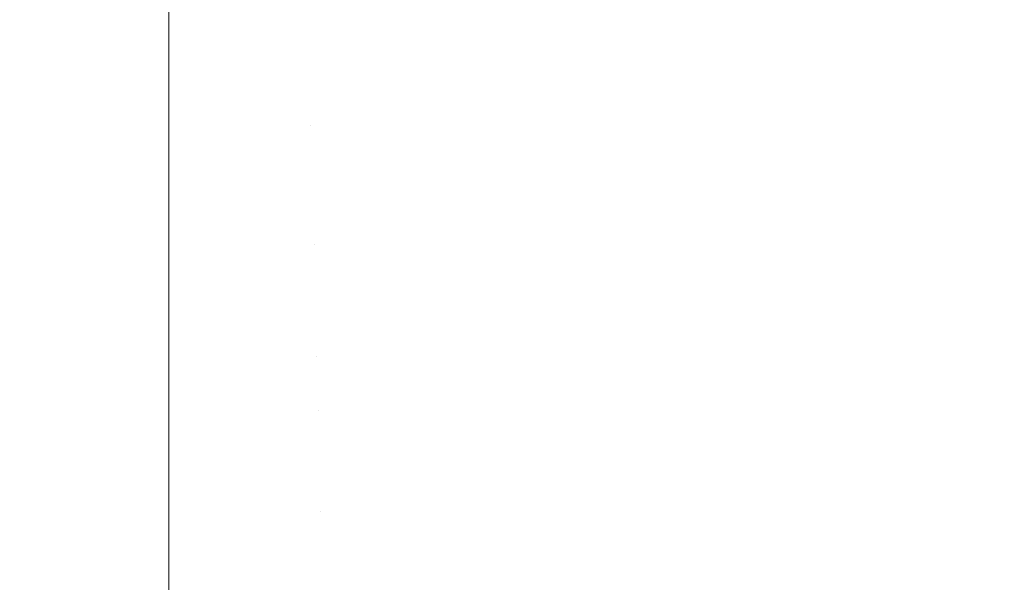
# Model space of a CAD drawing. Header units: centimetres. Extents: x -21.6 to 22.7, y 3.4 to 5.2.
# Tile 202 of 256: x 7.6651 to 7.6955, y 3.7174 to 3.7347. Entities that reach past the tile are written whole.
import ezdxf

# ---------------------------------------------------------------- set-up
doc = ezdxf.new("R2010")
doc.units = ezdxf.units.CM
doc.header["$LTSCALE"] = 2.54
doc.layers.add('Lucido design-1', color=7, linetype='Continuous')

# ---------------------------------------------------------------- blocks, each defined once
blk = doc.blocks.new('Gruppo-4-1')
at = {"color": 7, "linetype": 'Continuous', "lineweight": 9}
blk.add_3dface([(-21.503423, 5.100212, -1872.215514), (-21.503423, 3.500212, -1872.215514), (22.630348, 3.500212, -1872.215514), (22.630348, 5.100212, -1872.215514)], dxfattribs=at)
for points, invisible_edges in [([(22.630348, 5.100212, -1873.015514), (22.630348, 3.500212, -1873.015514), (7.686575, 3.600896, -1873.015514), (7.695257, 3.601786, -1873.015514)], 10), ([(22.630348, 5.100212, -1873.015514), (7.695257, 3.601786, -1873.015514), (7.700788, 3.602588, -1873.015514)], 9), ([(7.691048, 3.7372, -1872.639533), (7.691298, 3.73528, -1872.641239), (7.687026, 3.734554, -1872.641239), (7.686825, 3.736482, -1872.639533)], 15), ([(7.686825, 3.736482, -1872.639533), (7.687026, 3.734554, -1872.641239), (7.682729, 3.733987, -1872.641239), (7.682577, 3.735921, -1872.639533)], 15), ([(7.669748, 3.732653, -1872.641786), (-6.542823, 3.732653, -1872.641786), (-6.542823, 3.735933, -1872.63891), (7.669748, 3.735933, -1872.63891)], 5), ([(7.674033, 3.735278, -1872.639533), (7.674083, 3.733336, -1872.641239), (7.669748, 3.732653, -1872.641786), (7.669748, 3.735933, -1872.63891)], 11), ([(7.682577, 3.735921, -1872.639533), (7.682729, 3.733987, -1872.641239), (7.678412, 3.733581, -1872.641239), (7.678311, 3.73552, -1872.639533)], 15), ([(7.691544, 3.733404, -1872.642997), (7.691298, 3.73528, -1872.641239), (7.69554, 3.736164, -1872.641239), (7.695833, 3.734298, -1872.642997)], 15), ([(7.678311, 3.73552, -1872.639533), (7.678412, 3.733581, -1872.641239), (7.674083, 3.733336, -1872.641239), (7.674033, 3.735278, -1872.639533)], 15), ([(7.687223, 3.732669, -1872.642997), (7.687026, 3.734554, -1872.641239), (7.691298, 3.73528, -1872.641239), (7.691544, 3.733404, -1872.642997)], 15), ([(7.682876, 3.732096, -1872.642997), (7.682729, 3.733987, -1872.641239), (7.687026, 3.734554, -1872.641239), (7.687223, 3.732669, -1872.642997)], 15), ([(7.695833, 3.734298, -1872.642997), (7.696119, 3.732476, -1872.644803), (7.691783, 3.731573, -1872.644803), (7.691544, 3.733404, -1872.642997)], 15), ([(7.678511, 3.731685, -1872.642997), (7.678412, 3.733581, -1872.641239), (7.682729, 3.733987, -1872.641239), (7.682876, 3.732096, -1872.642997)], 15), ([(7.674132, 3.731438, -1872.642997), (7.674083, 3.733336, -1872.641239), (7.678412, 3.733581, -1872.641239), (7.678511, 3.731685, -1872.642997)], 15), ([(7.669748, 3.732653, -1872.641786), (7.674083, 3.733336, -1872.641239), (7.674132, 3.731438, -1872.642997)], 11), ([(7.691544, 3.733404, -1872.642997), (7.691783, 3.731573, -1872.644803), (7.687414, 3.73083, -1872.644803), (7.687223, 3.732669, -1872.642997)], 15), ([(7.669748, 3.732653, -1872.641786), (7.669748, 3.729501, -1872.644803), (-6.542823, 3.729501, -1872.644803), (-6.542823, 3.731371, -1872.643013)], 10), ([(-6.542823, 3.731371, -1872.643013), (-6.542823, 3.732653, -1872.641786), (7.669748, 3.732653, -1872.641786)], 10), ([(7.669748, 3.729501, -1872.644803), (7.669748, 3.732653, -1872.641786), (7.674132, 3.731438, -1872.642997)], 10), ([(7.687223, 3.732669, -1872.642997), (7.687414, 3.73083, -1872.644803), (7.68302, 3.73025, -1872.644803), (7.682876, 3.732096, -1872.642997)], 15), ([(7.691783, 3.731573, -1872.644803), (7.696119, 3.732476, -1872.644803), (7.696399, 3.730701, -1872.646657), (7.692016, 3.729788, -1872.646657)], 15), ([(7.682876, 3.732096, -1872.642997), (7.68302, 3.73025, -1872.644803), (7.678607, 3.729834, -1872.644803), (7.678511, 3.731685, -1872.642997)], 15), ([(7.678511, 3.731685, -1872.642997), (7.678607, 3.729834, -1872.644803), (7.674181, 3.729585, -1872.644803), (7.674132, 3.731438, -1872.642997)], 15), ([(7.674132, 3.731438, -1872.642997), (7.674181, 3.729585, -1872.644803), (7.669748, 3.729501, -1872.644803)], 11), ([(7.692016, 3.729788, -1872.646657), (7.687601, 3.729037, -1872.646657), (7.687414, 3.73083, -1872.644803), (7.691783, 3.731573, -1872.644803)], 15), ([(7.68302, 3.73025, -1872.644803), (7.687414, 3.73083, -1872.644803), (7.687601, 3.729037, -1872.646657), (7.683161, 3.728451, -1872.646657)], 15), ([(7.692016, 3.729788, -1872.646657), (7.696399, 3.730701, -1872.646657), (7.69667, 3.728974, -1872.648557), (7.692243, 3.728052, -1872.648557)], 15), ([(7.683161, 3.728451, -1872.646657), (7.678701, 3.728031, -1872.646657), (7.678607, 3.729834, -1872.644803), (7.68302, 3.73025, -1872.644803)], 15), ([(7.674181, 3.729585, -1872.644803), (7.678607, 3.729834, -1872.644803), (7.678701, 3.728031, -1872.646657), (7.674228, 3.727779, -1872.646657)], 15), ([(-6.542823, 3.726484, -1872.647955), (-6.542823, 3.729501, -1872.644803), (7.669748, 3.729501, -1872.644803), (7.669748, 3.727711, -1872.646673)], 10), ([(7.669748, 3.729501, -1872.644803), (7.674181, 3.729585, -1872.644803), (7.674228, 3.727779, -1872.646657)], 11), ([(7.674228, 3.727779, -1872.646657), (7.669748, 3.727711, -1872.646673), (7.669748, 3.729501, -1872.644803)], 9), ([(7.692243, 3.728052, -1872.648557), (7.687783, 3.727294, -1872.648557), (7.687601, 3.729037, -1872.646657), (7.692016, 3.729788, -1872.646657)], 15), ([(7.683161, 3.728451, -1872.646657), (7.687601, 3.729037, -1872.646657), (7.687783, 3.727294, -1872.648557), (7.683297, 3.726702, -1872.648557)], 15), ([(7.692243, 3.728052, -1872.648557), (7.69667, 3.728974, -1872.648557), (7.696934, 3.727297, -1872.6505), (7.692463, 3.726366, -1872.6505)], 15), ([(7.683297, 3.726702, -1872.648557), (7.678792, 3.726277, -1872.648557), (7.678701, 3.728031, -1872.646657), (7.683161, 3.728451, -1872.646657)], 15), ([(7.674228, 3.727779, -1872.646657), (7.678701, 3.728031, -1872.646657), (7.678792, 3.726277, -1872.648557), (7.674273, 3.726022, -1872.648557)], 15), ([(7.692463, 3.726366, -1872.6505), (7.68796, 3.7256, -1872.6505), (7.687783, 3.727294, -1872.648557), (7.692243, 3.728052, -1872.648557)], 15), ([(7.669748, 3.727711, -1872.646673), (7.669748, 3.726484, -1872.647955), (-6.542823, 3.726484, -1872.647955)], 10), ([(7.674228, 3.727779, -1872.646657), (7.674273, 3.726022, -1872.648557), (7.669748, 3.726484, -1872.647955)], 11), ([(7.669748, 3.726484, -1872.647955), (7.669748, 3.727711, -1872.646673), (7.674228, 3.727779, -1872.646657)], 10), ([(7.683297, 3.726702, -1872.648557), (7.687783, 3.727294, -1872.648557), (7.68796, 3.7256, -1872.6505), (7.68343, 3.725002, -1872.6505)], 15), ([(7.692463, 3.726366, -1872.6505), (7.696934, 3.727297, -1872.6505), (7.697189, 3.725672, -1872.652484), (7.692677, 3.724732, -1872.652484)], 15), ([(7.669748, 3.723608, -1872.651235), (-6.542823, 3.723608, -1872.651235), (-6.542823, 3.726484, -1872.647955), (7.669748, 3.726484, -1872.647955)], 5), ([(7.674317, 3.724317, -1872.6505), (7.669748, 3.723608, -1872.651235), (7.669748, 3.726484, -1872.647955), (7.674273, 3.726022, -1872.648557)], 13), ([(7.68343, 3.725002, -1872.6505), (7.67888, 3.724574, -1872.6505), (7.678792, 3.726277, -1872.648557), (7.683297, 3.726702, -1872.648557)], 15), ([(7.674273, 3.726022, -1872.648557), (7.678792, 3.726277, -1872.648557), (7.67888, 3.724574, -1872.6505), (7.674317, 3.724317, -1872.6505)], 15), ([(7.692677, 3.724732, -1872.652484), (7.688131, 3.723959, -1872.652484), (7.68796, 3.7256, -1872.6505), (7.692463, 3.726366, -1872.6505)], 15), ([(7.68343, 3.725002, -1872.6505), (7.68796, 3.7256, -1872.6505), (7.688131, 3.723959, -1872.652484), (7.683559, 3.723356, -1872.652484)], 15), ([(7.692677, 3.724732, -1872.652484), (7.697189, 3.725672, -1872.652484), (7.697436, 3.7241, -1872.654508), (7.692883, 3.723151, -1872.654508)], 15), ([(7.683559, 3.723356, -1872.652484), (7.678966, 3.722923, -1872.652484), (7.67888, 3.724574, -1872.6505), (7.68343, 3.725002, -1872.6505)], 15), ([(7.692883, 3.723151, -1872.654508), (7.688297, 3.722371, -1872.654508), (7.688131, 3.723959, -1872.652484), (7.692677, 3.724732, -1872.652484)], 15), ([(7.674317, 3.724317, -1872.6505), (7.67888, 3.724574, -1872.6505), (7.678966, 3.722923, -1872.652484), (7.67436, 3.722663, -1872.652484)], 15), ([(7.67436, 3.722663, -1872.652484), (7.669748, 3.723608, -1872.651235), (7.674317, 3.724317, -1872.6505)], 11), ([(7.692883, 3.723151, -1872.654508), (7.697436, 3.7241, -1872.654508), (7.697675, 3.722582, -1872.656569), (7.693083, 3.721625, -1872.656569)], 15), ([(7.683559, 3.723356, -1872.652484), (7.688131, 3.723959, -1872.652484), (7.688297, 3.722371, -1872.654508), (7.683683, 3.721762, -1872.654508)], 15), ([(7.669748, 3.720877, -1872.654638), (-6.542823, 3.720877, -1872.654638), (-6.542823, 3.723608, -1872.651235), (7.669748, 3.723608, -1872.651235)], 5), ([(7.669748, 3.720877, -1872.654638), (7.669748, 3.723608, -1872.651235), (7.67436, 3.722663, -1872.652484)], 10), ([(7.683683, 3.721762, -1872.654508), (7.679049, 3.721326, -1872.654508), (7.678966, 3.722923, -1872.652484), (7.683559, 3.723356, -1872.652484)], 15), ([(7.693083, 3.721625, -1872.656569), (7.688457, 3.720838, -1872.656569), (7.688297, 3.722371, -1872.654508), (7.692883, 3.723151, -1872.654508)], 15), ([(7.67436, 3.722663, -1872.652484), (7.678966, 3.722923, -1872.652484), (7.679049, 3.721326, -1872.654508), (7.674402, 3.721064, -1872.654508)], 15), ([(7.67436, 3.722663, -1872.652484), (7.674402, 3.721064, -1872.654508), (7.669748, 3.720877, -1872.654638)], 11), ([(7.693083, 3.721625, -1872.656569), (7.697675, 3.722582, -1872.656569), (7.697905, 3.721119, -1872.658665), (7.693275, 3.720155, -1872.658665)], 15), ([(7.683683, 3.721762, -1872.654508), (7.688297, 3.722371, -1872.654508), (7.688457, 3.720838, -1872.656569), (7.683803, 3.720224, -1872.656569)], 15), ([(7.683803, 3.720224, -1872.656569), (7.67913, 3.719784, -1872.656569), (7.679049, 3.721326, -1872.654508), (7.683683, 3.721762, -1872.654508)], 15), ([(7.693275, 3.720155, -1872.658665), (7.688611, 3.719362, -1872.658665), (7.688457, 3.720838, -1872.656569), (7.693083, 3.721625, -1872.656569)], 15), ([(7.674402, 3.721064, -1872.654508), (7.679049, 3.721326, -1872.654508), (7.67913, 3.719784, -1872.656569), (7.674442, 3.71952, -1872.656569)], 15), ([(7.669748, 3.720877, -1872.654638), (7.674402, 3.721064, -1872.654508), (7.674442, 3.71952, -1872.656569)], 11), ([(7.693275, 3.720155, -1872.658665), (7.697905, 3.721119, -1872.658665), (7.698126, 3.719713, -1872.660793), (7.693459, 3.718741, -1872.660793)], 15), ([(7.669748, 3.718297, -1872.658156), (-6.542823, 3.718297, -1872.658156), (-6.542823, 3.720877, -1872.654638), (7.669748, 3.720877, -1872.654638)], 5), ([(7.674442, 3.71952, -1872.656569), (7.669748, 3.718297, -1872.658156), (7.669748, 3.720877, -1872.654638)], 9), ([(7.683803, 3.720224, -1872.656569), (7.688457, 3.720838, -1872.656569), (7.688611, 3.719362, -1872.658665), (7.683919, 3.718742, -1872.658665)], 15), ([(7.683919, 3.718742, -1872.658665), (7.679207, 3.718299, -1872.658665), (7.67913, 3.719784, -1872.656569), (7.683803, 3.720224, -1872.656569)], 15), ([(7.693459, 3.718741, -1872.660793), (7.688759, 3.717942, -1872.660793), (7.688611, 3.719362, -1872.658665), (7.693275, 3.720155, -1872.658665)], 15), ([(7.674442, 3.71952, -1872.656569), (7.67913, 3.719784, -1872.656569), (7.679207, 3.718299, -1872.658665), (7.674481, 3.718032, -1872.658665)], 15), ([(7.674481, 3.718032, -1872.658665), (7.669748, 3.718297, -1872.658156), (7.674442, 3.71952, -1872.656569)], 11), ([(7.693459, 3.718741, -1872.660793), (7.698126, 3.719713, -1872.660793), (7.698338, 3.718365, -1872.662952), (7.693637, 3.717386, -1872.662952)], 15), ([(7.683919, 3.718742, -1872.658665), (7.688611, 3.719362, -1872.658665), (7.688759, 3.717942, -1872.660793), (7.68403, 3.717318, -1872.660793)], 15), ([(7.68403, 3.717318, -1872.660793), (7.679281, 3.716871, -1872.660793), (7.679207, 3.718299, -1872.658665), (7.683919, 3.718742, -1872.658665)], 15), ([(7.693637, 3.717386, -1872.662952), (7.688901, 3.716581, -1872.662952), (7.688759, 3.717942, -1872.660793), (7.693459, 3.718741, -1872.660793)], 15), ([(7.669748, 3.715873, -1872.661784), (-6.542823, 3.715873, -1872.661784), (-6.542823, 3.718297, -1872.658156), (7.669748, 3.718297, -1872.658156)], 5), ([(7.674518, 3.716602, -1872.660793), (7.669748, 3.715873, -1872.661784), (7.669748, 3.718297, -1872.658156), (7.674481, 3.718032, -1872.658665)], 13), ([(7.674481, 3.718032, -1872.658665), (7.679207, 3.718299, -1872.658665), (7.679281, 3.716871, -1872.660793), (7.674518, 3.716602, -1872.660793)], 15), ([(7.693637, 3.717386, -1872.662952), (7.698338, 3.718365, -1872.662952), (7.698541, 3.717075, -1872.665138), (7.693806, 3.716089, -1872.665138)], 15), ([(7.68403, 3.717318, -1872.660793), (7.688759, 3.717942, -1872.660793), (7.688901, 3.716581, -1872.662952), (7.684137, 3.715952, -1872.662952)], 15), ([(7.693806, 3.716089, -1872.665138), (7.689036, 3.715278, -1872.665138), (7.688901, 3.716581, -1872.662952), (7.693637, 3.717386, -1872.662952)], 15)]:
    blk.add_3dface(points, dxfattribs=dict(at, invisible_edges=invisible_edges))
blk = doc.blocks.new('Gruppo-5-1')
at = {"color": 7}
blk.add_blockref('Gruppo-4-1', (0, 0), dxfattribs=at)

msp = doc.modelspace()

# ---------------------------------------------------------------- block references
at = {"layer": 'Lucido design-1', "color": 7}
msp.add_blockref('Gruppo-5-1', (0, 0), dxfattribs=at)

doc.saveas('drawing.dxf')
